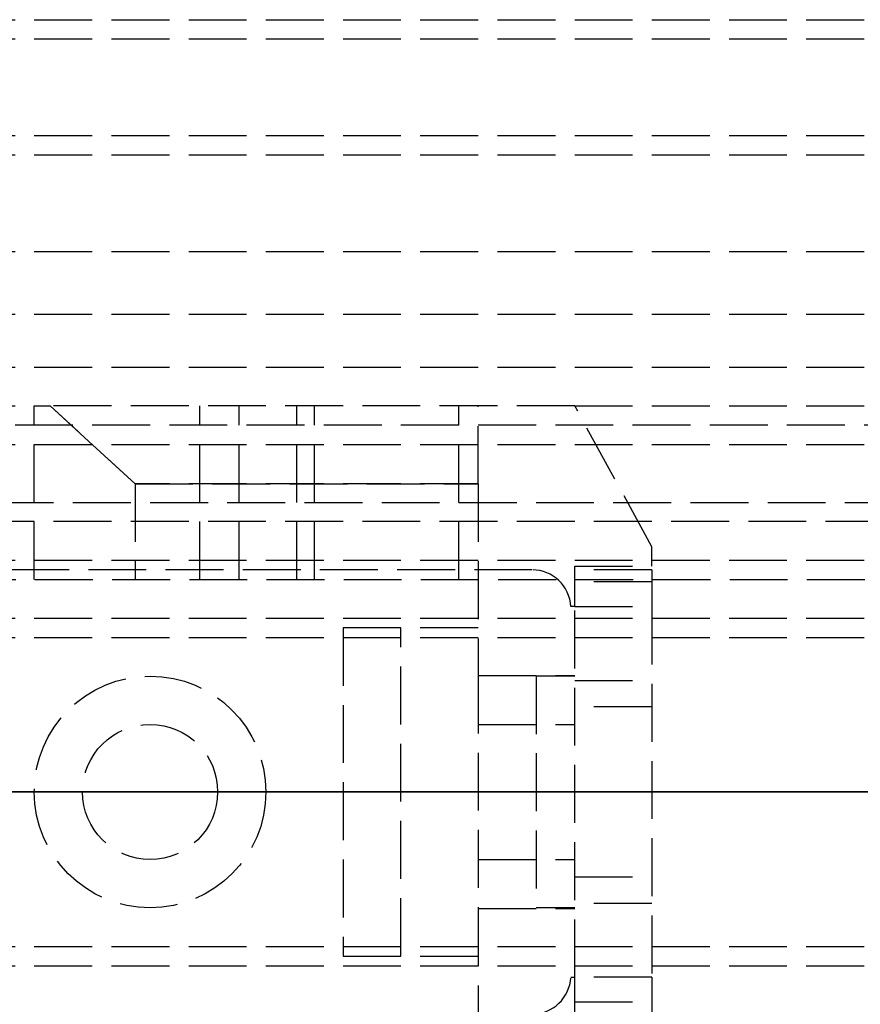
# Model space of a CAD drawing. Header units: millimetres. Extents: x 0 to 2050, y -94 to 94.
# Tile 6 of 14: x 16 to 37, y -5 to 20. Entities that reach past the tile are written whole.
import ezdxf

# ---------------------------------------------------------------- set-up
doc = ezdxf.new("R2010")
doc.units = ezdxf.units.MM
doc.header["$LTSCALE"] = 10
doc.linetypes.add('ALLCAD_Strich', pattern=[0.2, 0.15, -0.05])
doc.layers.add('BESCH_KONT_sich_schn_ansi_2d', color=40, linetype='Continuous')
doc.layers.add('BESCH_KONT_sich_schn_grun_2d', color=10, linetype='Continuous')

msp = doc.modelspace()

# ---------------------------------------------------------------- linework, layer by layer
at = {"layer": 'BESCH_KONT_sich_schn_ansi_2d', "linetype": 'ALLCAD_Strich'}
for p, q in [((0, 0, 2353), (2050, 0, 2353)), ((0, 0, 2359.5), (2050, 0, 2359.5)), ((0, 0, 2359), (2050, 0, 2359)), ((2050, 0, 2362), (0, 0, 2362)), ((2050, 0, 2361.5), (0, 0, 2361.5)), ((0, 0, 26), (1005, 0, 26)), ((105, 0, 2288), (0, 0, 2288)), ((0, 0, 2350), (2020, 0, 2350)), ((0, 0, 2350.5), (2020, 0, 2350.5)), ((0, 0, 2355), (2020, 0, 2355)), ((0, 0, 2326.5), (2020, 0, 2326.5)), ((0, 0, 2352.5), (2020, 0, 2352.5)), ((2020, 0, 2325.5), (0, 0, 2325.5)), ((0, 0, 2324), (2020, 0, 2324)), ((0, 0, 26), (1005, 0, 26)), ((0, 0, 25), (1005, 0, 25)), ((965, 0, 2318), (0, 0, 2318)), ((0, 0, 9), (963, 0, 9)), ((0, 0, 8), (963, 0, 8)), ((2050, 0, 2418), (0, 0, 2418)), ((0, 0, 2368), (2050, 0, 2368)), ((0, 0, 2322), (965, 0, 2322)), ((103, 0, 2294.5), (4, 0, 2294.5)), ((103, 0, 2317.5), (4, 0, 2317.5)), ((9, 0, 2299.5), (103, 0, 2299.5)), ((9, 0, 2315.5), (103, 0, 2315.5)), ((17.25, 0, 2349), (16, 0, 2348)), ((16, 0, 2347.5), (16, 0, 2348)), ((22, 0, 2347.5), (16, 0, 2347.5)), ((22, 0, 2348), (16, 0, 2348)), ((20.287, 0, 2339.013), (16, 0, 2338.044)), ((16, 0, 2341.556), (20.287, 0, 2340.587)), ((16, 0, 2338.044), (16, 0, 2336.576)), ((16, 0, 2336.576), (16.413, 0, 2336.2)), ((16.413, 0, 2343.4), (16, 0, 2343.024)), ((16, 0, 2343.024), (16, 0, 2341.556)), ((16.413, 0, 2336.2), (30, 0, 2336.2)), ((16.413, 0, 2336.2), (18.611, 0, 2334.2)), ((30, 0, 2343.4), (16.413, 0, 2343.4)), ((18.611, 0, 2345.4), (16.413, 0, 2343.4)), ((17.25, 0, 2349), (17.25, 0, 2352.5)), ((20.75, 0, 2349), (17.25, 0, 2349)), ((17.25, 0, 2352.5), (17.25, 0, 2350.5)), ((18.611, 0, 2334.2), (27.5, 0, 2334.2)), ((27.5, 0, 2345.4), (18.611, 0, 2345.4)), ((20.75, 0, 2349), (20.75, 0, 2352.5)), ((20.75, 0, 2349), (22, 0, 2348)), ((20.75, 0, 2352.5), (20.75, 0, 2350.5)), ((22.803, 0, 2338.111), (21.304, 0, 2338.883)), ((21.304, 0, 2340.717), (22.803, 0, 2341.489)), ((22, 0, 2347.5), (22, 0, 2348)), ((27, 0, 2338), (23.261, 0, 2338)), ((23.261, 0, 2341.6), (27, 0, 2341.6)), ((24, 0, 2336.2), (25.5, 0, 2336.2)), ((24, 0, 2343.4), (24, 0, 2336.2)), ((25.5, 0, 2336.2), (25.5, 0, 2342.1)), ((25.5, 0, 2342.1), (27.5, 0, 2342.1)), ((27.5, 0, 2344.55), (30, 0, 2344.55)), ((27.5, 0, 2348.05), (30, 0, 2348.05)), ((27.5, 0, 2331.55), (30, 0, 2331.55)), ((27.5, 0, 2335.05), (30, 0, 2335.05)), ((27.5, 0, 2341.1), (27.5, 0, 2338.5)), ((27.5, 0, 2338.5), (27.5, 0, 2334.2)), ((27.5, 0, 2334.2), (27.5, 0, 2329.3)), ((30, 0, 2329.3), (27.5, 0, 2329.3)), ((27.5, 0, 2345.4), (27.5, 0, 2341.1)), ((27.5, 0, 2350.3), (27.5, 0, 2345.4)), ((27.5, 0, 2350.3), (30, 0, 2350.3)), ((28.901, 0, 2352.5), (28.901, 0, 2350.5)), ((30, 0, 2349.5), (29, 0, 2349.5)), ((30, 0, 2343.5), (29, 0, 2343.5)), ((29, 0, 2346.5), (29, 0, 2343.5)), ((29, 0, 2349.5), (29, 0, 2346.5)), ((30, 0, 2336.5), (29, 0, 2336.5)), ((30, 0, 2330.5), (29, 0, 2330.5)), ((29, 0, 2333.5), (29, 0, 2330.5)), ((29, 0, 2336.5), (29, 0, 2333.5)), ((29.9, 0, 2350.5), (29.9, 0, 2352.5)), ((29.995, 0, 2350.5), (29.995, 0, 2350.497)), ((29.995, 0, 2350.495), (29.995, 0, 2350.497)), ((30, 0, 2350.497), (29.995, 0, 2350.497)), ((30, 0, 2350.492), (29.995, 0, 2350.492)), ((29.995, 0, 2350.495), (29.995, 0, 2350.492)), ((30, 0, 2350.495), (29.995, 0, 2350.495)), ((30, 0, 2350.493), (29.995, 0, 2350.493)), ((30, 0, 2350.498), (29.995, 0, 2350.498)), ((30, 0, 2350.497), (29.995, 0, 2350.497)), ((30, 0, 2350.497), (29.995, 0, 2350.497)), ((30, 0, 2350.496), (29.995, 0, 2350.496)), ((30, 0, 2350.492), (29.995, 0, 2350.492)), ((30, 0, 2350.495), (29.995, 0, 2350.495)), ((30, 0, 2350.497), (29.995, 0, 2350.497)), ((30, 0, 2350.498), (29.995, 0, 2350.498)), ((30, 0, 2350.5), (29.995, 0, 2350.5)), ((30, 0, 2350.498), (29.995, 0, 2350.498)), ((30, 0, 2346.501), (32, 0, 2346.501)), ((32, 0, 2332.529), (30, 0, 2332.529)), ((30, 0, 2329.1), (32, 0, 2329.1)), ((32, 0, 2329.376), (30, 0, 2329.376)), ((30, 0, 2331.804), (32, 0, 2331.804)), ((30, 0, 2350.5), (30, 0, 2348.537)), ((30, 0, 2329.1), (30, 0, 2329.3)), ((30, 0, 2336.2), (32, 0, 2332.594)), ((30, 0, 2343.4), (30, 0, 2336.2)), ((30, 0, 2329.3), (30, 0, 2332.1)), ((30, 0, 2336.2), (30, 0, 2332.1)), ((30, 0, 2347.5), (30, 0, 2343.4)), ((30, 0, 2332.1), (32, 0, 2332.1)), ((30, 0, 2347.5), (30, 0, 2348.537)), ((32, 0, 2347.5), (30, 0, 2347.5)), ((32, 0, 2347.006), (30, 0, 2343.4)), ((32, 0, 2350.5), (32, 0, 2347.5)), ((32, 0, 2332.1), (32, 0, 2331.804)), ((32, 0, 2329.376), (32, 0, 2329.1)), ((32, 0, 2331.804), (32, 0, 2329.376)), ((32, 0, 2332.594), (32, 0, 2332.1)), ((32, 0, 2332.594), (32, 0, 2347.006)), ((32, 0, 2347.5), (32, 0, 2347.006))]:
    msp.add_line(p, q, dxfattribs=at)
at = {"layer": 'BESCH_KONT_sich_schn_ansi_2d', "linetype": 'ALLCAD_Strich', "extrusion": (0, -1, 0)}
for centre, start, end in [((20.617, 2337.55), 62.7338, 102.7338), ((20.617, 2342.05), 257.2662, 297.2662)]:
    msp.add_arc(centre, 1.5, start, end, dxfattribs=at)
at = {"layer": 'BESCH_KONT_sich_schn_ansi_2d', "linetype": 'ALLCAD_Strich', "extrusion": (0, 1, 0)}
for centre, radius, start, end in [((-23.261, 2339), 1, 270, 297.2662), ((-23.261, 2340.6), 1, 62.7338, 90), ((-27, 2338.5), 0.5, 180, 270), ((-27, 2341.1), 0.5, 90, 180), ((-30, 2350.5), 2, 90, 180)]:
    msp.add_arc(centre, radius, start, end, dxfattribs=at)
at = {"layer": 'BESCH_KONT_sich_schn_grun_2d', "linetype": 'ALLCAD_Strich'}
for p, q in [((0, 20), (1005, 20)), ((0, 19.5), (2050, 19.5)), ((0, 17), (2050, 17)), ((0, 16.5), (2020, 16.5)), ((0, 14), (2020, 14)), ((0, 12.375), (2020, 12.375)), ((0, 11), (1005, 11)), ((0, 10), (16, 10)), ((16, 10), (16.413, 10)), ((16, 5.5), (16, 10)), ((30, 10), (16.413, 10)), ((18.611, 7.976), (16.413, 10)), ((16.413, 10), (18.611, 7.976)), ((20.287, 5.5), (20.287, 10)), ((21.304, 5.5), (21.304, 10)), ((22.803, 5.5), (22.803, 10)), ((23.261, 5.5), (23.261, 10)), ((27, 5.5), (27, 10)), ((27.5, 7.976), (27.5, 10)), ((30, 10), (105, 10)), ((32, 6.35), (30, 10)), ((103, 9.5), (4, 9.5)), ((0, 9), (119.5, 9)), ((18.611, 7.976), (27.5, 7.976)), ((18.611, 7.976), (18.611, 5.5)), ((27.5, 7.976), (18.611, 7.976)), ((27.5, 7.976), (27.5, 3.016)), ((9, 7.5), (103, 7.5)), ((2020, 7), (0, 7)), ((32, 5.85), (32, 6.35)), ((0, 6), (172, 6)), ((28.901, 5.75), (1, 5.75)), ((30, 5.85), (32, 5.85)), ((30, 4.8), (30, 5.85)), ((32, 5.75), (30, 5.75)), ((32, 5.75), (32, 4.8)), ((0.017, 5.5), (2020, 5.5)), ((32, 5.44), (30, 5.44)), ((30, 4.8), (29.9, 4.8)), ((30, -4.8), (30, 4.8)), ((30, 4.8), (32, 4.8)), ((32, 4.8), (32, -4.8)), ((0, 4.5), (2020, 4.5)), ((24, 4.25), (24, -4.25)), ((27.5, 4.25), (24, 4.25)), ((25.5, -4.25), (25.5, 4.25)), ((0, 4), (2020, 4)), ((27.5, 3.016), (27.5, -3.016)), ((27.5, 3.016), (30, 3.016)), ((30, 3), (29, 3)), ((29, 3), (29, -3)), ((30, 2.89), (32, 2.89)), ((32, 2.2), (30, 2.2)), ((27.5, 1.75), (30, 1.75)), ((30, 0.005), (29.995, 0.005)), ((29.995, 0.002), (29.995, 0.005)), ((30, 0.003), (29.995, 0.003)), ((29.995, 0.002), (30, 0.002)), ((30, 0.002), (29.995, 0.002)), ((29.995, 0.002), (29.995, 0.001)), ((29.995, 0.001), (29.995, -0.001)), ((30, 0.001), (29.995, 0.001)), ((30, 0.001), (29.995, 0.001)), ((30, 0), (29.995, 0)), ((30, -0.001), (29.995, -0.001)), ((29.995, -0.006), (29.995, -0.002)), ((30, -0.002), (29.995, -0.002)), ((30, -0.004), (29.995, -0.004)), ((29.995, -0.004), (30, -0.004)), ((30, -0.006), (29.995, -0.006)), ((29.995, -0.006), (29.995, -0.008)), ((30, -0.006), (29.995, -0.006)), ((30, -0.007), (29.995, -0.007)), ((30, -0.008), (29.995, -0.008)), ((30, -0.009), (29.995, -0.009)), ((29.995, -0.012), (29.995, -0.009)), ((30, -0.011), (29.995, -0.011)), ((30, -0.012), (29.995, -0.012)), ((29.995, -0.012), (29.995, -0.015)), ((30, -0.012), (29.995, -0.012)), ((30, -0.012), (29.995, -0.012)), ((29.995, -0.012), (29.995, -0.012)), ((29.995, -0.012), (30, -0.012)), ((30, -0.013), (29.995, -0.013)), ((30, -0.015), (29.995, -0.015)), ((27.5, -1.75), (30, -1.75)), ((30, -2.2), (32, -2.2)), ((27.5, -3.016), (27.5, -7.976)), ((27.5, -3.016), (30, -3.016)), ((30, -3), (29, -3)), ((32, -2.89), (30, -2.89)), ((0, -4), (2020, -4)), ((24, -4.25), (27.5, -4.25)), ((0, -4.5), (2020, -4.5)), ((29.9, -4.8), (30, -4.8)), ((32, -4.8), (30, -4.8)), ((30, -5.85), (30, -4.8)), ((32, -4.8), (32, -5.75)), ((30, -5.44), (32, -5.44))]:
    msp.add_line(p, q, dxfattribs=at)
for radius in [3, 1.75, 1.75]:
    msp.add_circle((19, 0), radius, dxfattribs=at)
for centre, start, end in [((28.901, 4.75), 2.866, 90), ((28.901, -4.75), 270, 357.134)]:
    msp.add_arc(centre, 1, start, end, dxfattribs=at)

doc.saveas('drawing.dxf')
